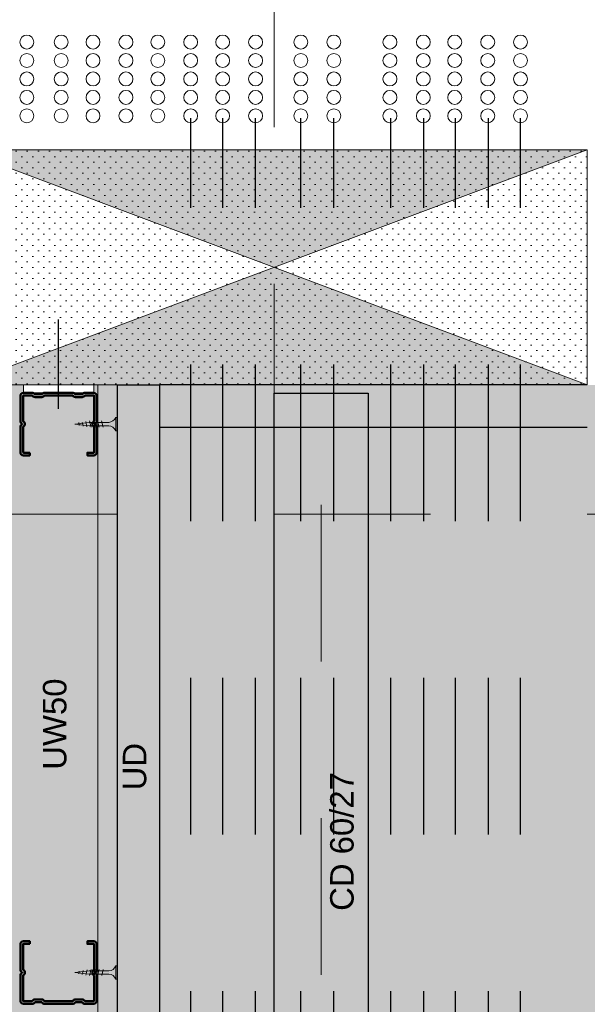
# Model space of a CAD drawing. Header units: metres. Extents: x -1.1 to 13.1, y -2.2 to 1.8.
# Tile 20 of 59: x 3.319 to 3.681, y -1.57 to -0.941. Entities that reach past the tile are written whole.
import ezdxf

# ---------------------------------------------------------------- set-up
doc = ezdxf.new("R2010")
doc.units = ezdxf.units.M
doc.header["$MEASUREMENT"] = 0
for name, pattern in [('Schnittlinie', [0.06, 0.03, -0.015, 0, -0.015]), ('Strichlinie eng', [0.023, 0.015, -0.008]), ('Untersicht', [0.02, 0.015, -0.005]), ('Wipeout_Contour', [1, 0, -1])]:
    doc.linetypes.add(name, pattern=pattern)
for name, color, linetype in [('152 - Bemaßung_ Beschriftung.Ausbau', 7, 'Continuous'), ('201 - Marker.Schnitt - versteckt Grundriss u. Detail SD', 7, 'Continuous'), ('608 - Struktur.Träger', 7, 'Continuous'), ('650 - Abdeckung.Fußboden Aufbau', 7, 'Continuous'), ('653 - Abdeckung.TB Verkofferung', 7, 'Continuous'), ('660 - Unterkonstruktion.Trockenbau', 7, 'Continuous'), ('804 - HKLSE.Elektrik', 7, 'Continuous'), ('Neubau_606 - Struktur.Wand Innen Ausbau', 7, 'Continuous')]:
    doc.layers.add(name, color=color, linetype=linetype)
doc.styles.add('ERSTELLTER_STIL_1', font='txt')
doc.dimstyles.new('ERSTELLTER_STIL__2', dxfattribs={"dimtxt": 0.02, "dimasz": 0.01064, "dimexe": 0.18, "dimexo": 0.0625, "dimgap": 0, "dimtad": 1, "dimtih": 1, "dimtoh": 1, "dimzin": 0, "dimdsep": 46, "dimtxsty": 'ERSTELLTER_STIL_1', "dimblk": 'ARROWHEAD_2', "dimblk1": 'ARROWHEAD_2', "dimblk2": 'ARROWHEAD_2', "dimcen": 0.09, "dimse1": 1, "dimse2": 1, "dimclrd": 7, "dimclre": 7, "dimclrt": 7, "dimazin": 0, "dimtfac": 1, "dimtdec": 4, "dimtmove": 0, "dimatfit": 3, "dimfxl": 1, "dimtolj": 1, "dimtzin": 0, "dimarcsym": 0})
doc.dimstyles.new('ERSTELLTER_STIL__4', dxfattribs={"dimtxt": 0.18, "dimasz": 0.001824, "dimexe": 0.18, "dimexo": 0.0625, "dimgap": 0, "dimtad": 0, "dimtih": 1, "dimtoh": 1, "dimdec": 4, "dimzin": 0, "dimdsep": 46, "dimcen": 0.09, "dimadec": 0, "dimazin": 0, "dimtfac": 1, "dimtdec": 4, "dimtmove": 0, "dimatfit": 3, "dimldrblk": 'ARROWHEAD_11', "dimfxl": 1, "dimtolj": 1, "dimtzin": 0, "dimarcsym": 0})

# ---------------------------------------------------------------- blocks, each defined once
blk = doc.blocks.new('*D256')
at = {"layer": '152 - Bemaßung_ Beschriftung.Ausbau', "color": 7, "linetype": 'Continuous', "lineweight": 9}
for p, q in [((3.28091, -0.86169), (3.28091, -0.84069)), ((3.68091, -0.86169), (3.68091, -0.84069)), ((3.28495, -0.84419), (3.27687, -0.85819)), ((3.68495, -0.84419), (3.67687, -0.85819)), ((3.28091, -0.85119), (3.68091, -0.85119))]:
    blk.add_line(p, q, dxfattribs=at)
at = {"color": 254, "linetype": 'Wipeout_Contour', "lineweight": 0, "ltscale": 14.465848}
blk.add_wipeout([(3.46213, -0.85079), (3.49969, -0.85079), (3.49969, -0.82359), (3.46213, -0.82359)], dxfattribs=at).dxf.layer = '152 - Bemaßung_ Beschriftung.Ausbau'
at = {"layer": '152 - Bemaßung_ Beschriftung.Ausbau', "color": 7, "lineweight": 9, "insert": (3.46573, -0.84719), "char_height": 0.02, "attachment_point": 7, "style": 'ERSTELLTER_STIL_1'}
blk.add_mtext('\\A1;{\\pql;\\fArial|b0|i0|c0|p38;40}', dxfattribs=at)
blk = doc.blocks.new('ARROWHEAD_2')
at = {"color": 0, "linetype": 'Continuous', "lineweight": 0}
for p, q in [((-0.378, -0.655), (0.378, 0.655)), ((0, 0), (-1, 0))]:
    blk.add_line(p, q, dxfattribs=at)
blk = doc.blocks.new('*D257')
at = {"layer": '152 - Bemaßung_ Beschriftung.Ausbau', "color": 7, "linetype": 'Continuous', "lineweight": 9}
for p, q in [((3.68091, -0.86169), (3.68091, -0.84069)), ((3.78091, -0.86169), (3.78091, -0.84069)), ((3.68495, -0.84419), (3.67687, -0.85819)), ((3.78495, -0.84419), (3.77687, -0.85819)), ((3.68091, -0.85119), (3.78091, -0.85119))]:
    blk.add_line(p, q, dxfattribs=at)
at = {"color": 254, "linetype": 'Wipeout_Contour', "lineweight": 0, "ltscale": 15.430357}
blk.add_wipeout([(3.71213, -0.85079), (3.74969, -0.85079), (3.74969, -0.82359), (3.71213, -0.82359)], dxfattribs=at).dxf.layer = '152 - Bemaßung_ Beschriftung.Ausbau'
at = {"layer": '152 - Bemaßung_ Beschriftung.Ausbau', "color": 7, "lineweight": 9, "insert": (3.71573, -0.84719), "char_height": 0.02, "attachment_point": 7, "style": 'ERSTELLTER_STIL_1'}
blk.add_mtext('\\A1;{\\pql;\\fArial|b0|i0|c0|p38;10}', dxfattribs=at)
blk = doc.blocks.new('ARROWHEAD_11')
at = {"color": 0, "linetype": 'Continuous', "lineweight": 0}
blk.add_line((0, 0), (-1, 0), dxfattribs=at)
at = {"color": 0, "linetype": 'Continuous', "lineweight": 0, "const_width": 0.25, "flags": 128}
blk.add_lwpolyline([(-0.125, 0, 1), (0.125, 0, 1)], format="xyb", close=True, dxfattribs=at)

msp = doc.modelspace()

# ---------------------------------------------------------------- hatches: boundary and pattern name
at = {"layer": '653 - Abdeckung.TB Verkofferung', "linetype": 'Continuous', "lineweight": 5}
h = msp.add_hatch(dxfattribs=at)
h.set_pattern_fill('Gips_0003', style=0, pattern_type=2)
h.set_pattern_definition([(45, (0, 0), (-0.003535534, 0.003535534), [0, -0.005])])
h.paths.add_polyline_path([(3.28091, -1.02449), (3.68091, -1.02449), (3.68091, -1.17449), (3.28091, -1.17449)])
at = {"layer": '653 - Abdeckung.TB Verkofferung', "linetype": 'Continuous', "lineweight": 0, "true_color": 0x5f5f5f}
msp.add_hatch(color=251, dxfattribs=at).paths.add_polyline_path([(2.88091, -1.03699), (3.08091, -1.03699), (3.08091, -1.17449), (4.08091, -1.17449), (4.08091, -1.25699), (2.88091, -1.25699)])
at = {"layer": '653 - Abdeckung.TB Verkofferung', "linetype": 'Continuous', "lineweight": 0, "true_color": 0x2f2f2f}
msp.add_hatch(color=250, dxfattribs=at).paths.add_polyline_path([(3.08091, -1.25699), (4.08091, -1.25699), (4.08091, -1.63699), (3.08091, -1.63699)])
at = {"layer": 'Neubau_606 - Struktur.Wand Innen Ausbau', "linetype": 'Continuous', "lineweight": 0, "true_color": 0x3f1a1a}
for points in [[(3.68091, -1.02449), (3.28091, -1.02449), (3.48091, -1.09949)], [(3.28091, -1.17449), (3.68091, -1.17449), (3.48091, -1.09949)]]:
    msp.add_hatch(color=19, dxfattribs=at).paths.add_polyline_path(points)

# ---------------------------------------------------------------- linework, layer by layer
at = {"layer": '201 - Marker.Schnitt - versteckt Grundriss u. Detail SD', "color": 7, "linetype": 'Schnittlinie', "lineweight": 13}
msp.add_line((3.48091, 1.69001), (3.48091, -2.08399), dxfattribs=at)
at = {"layer": '608 - Struktur.Träger', "color": 7, "linetype": 'Untersicht', "lineweight": 13}
msp.add_line((2.88091, -1.25699), (4.08091, -1.25699), dxfattribs=at)
at = {"layer": '650 - Abdeckung.Fußboden Aufbau', "color": 7, "linetype": 'Continuous', "lineweight": 13}
msp.add_lwpolyline([(3.68091, -1.17449), (3.38089, -1.17449)], dxfattribs=at)
at = {"layer": '653 - Abdeckung.TB Verkofferung', "color": 1, "linetype": 'Continuous', "lineweight": 9, "flags": 128}
msp.add_lwpolyline([(3.28091, -1.02449), (3.68091, -1.02449), (3.68091, -1.17449), (3.28091, -1.17449)], close=True, dxfattribs=at)
at = {"layer": '653 - Abdeckung.TB Verkofferung', "color": 1, "linetype": 'Continuous', "lineweight": 25, "flags": 128}
for points in [[(3.3809, -1.17449), (3.4079, -1.17449), (3.4079, -1.65899), (3.3809, -1.65899)], [(3.48091, -1.17965), (3.54091, -1.17965), (3.54091, -1.95105), (3.48091, -1.95105)]]:
    msp.add_lwpolyline(points, close=True, dxfattribs=at)
msp.add_lwpolyline([(3.68091, -1.17449), (3.4079, -1.17449), (3.4079, -1.20149), (3.68091, -1.20149)], dxfattribs=at)
at = {"layer": '653 - Abdeckung.TB Verkofferung', "color": 1, "linetype": 'Strichlinie eng', "lineweight": 18, "flags": 128}
msp.add_lwpolyline([(3.51091, -1.95105), (3.51091, -1.17965)], dxfattribs=at)
at = {"layer": '653 - Abdeckung.TB Verkofferung', "color": 92, "linetype": 'Continuous', "lineweight": 13, "true_color": 0x00be00}
for centre in [(3.32315, -0.95567), (3.345, -0.95567), (3.36536, -0.95567), (3.38639, -0.95567), (3.40674, -0.95567), (3.42771, -0.95567), (3.44813, -0.95567), (3.46916, -0.95567), (3.49804, -0.95567), (3.51908, -0.95567), (3.55491, -0.95567), (3.57622, -0.95567), (3.59626, -0.95567), (3.61733, -0.95567), (3.63823, -0.95567), (3.32315, -0.96743), (3.345, -0.96743), (3.36536, -0.96743), (3.38639, -0.96743), (3.40674, -0.96743), (3.42771, -0.96743), (3.44813, -0.96743), (3.46916, -0.96743), (3.49804, -0.96743), (3.51908, -0.96743), (3.55491, -0.96743), (3.57622, -0.96743), (3.59626, -0.96743), (3.61733, -0.96743), (3.63823, -0.96743), (3.32315, -0.97923), (3.345, -0.97923), (3.36536, -0.97923), (3.38639, -0.97923), (3.40674, -0.97923), (3.42771, -0.97923), (3.44813, -0.97923), (3.46916, -0.97923), (3.49804, -0.97923), (3.51908, -0.97923), (3.55491, -0.97923), (3.57622, -0.97923), (3.59626, -0.97923), (3.61733, -0.97923), (3.63823, -0.97923), (3.32315, -0.99099), (3.345, -0.99099), (3.36536, -0.99099), (3.38639, -0.99099), (3.40674, -0.99099), (3.42771, -0.99099), (3.44813, -0.99099), (3.46916, -0.99099), (3.49804, -0.99099), (3.51908, -0.99099), (3.55491, -0.99099), (3.57622, -0.99099), (3.59626, -0.99099), (3.61733, -0.99099), (3.63823, -0.99099), (3.32315, -1.00278), (3.345, -1.00278), (3.36536, -1.00278), (3.38639, -1.00278), (3.40674, -1.00278), (3.42771, -1.00278), (3.44813, -1.00278), (3.46916, -1.00278), (3.49804, -1.00278), (3.51908, -1.00278), (3.55491, -1.00278), (3.57622, -1.00278), (3.59626, -1.00278), (3.61733, -1.00278), (3.63823, -1.00278)]:
    msp.add_circle(centre, 0.00445, dxfattribs=at)
at = {"layer": '660 - Unterkonstruktion.Trockenbau', "color": 7, "linetype": 'Continuous', "lineweight": 5}
for p, q in [((3.35623, -1.19854), (3.35649, -1.20034)), ((3.35847, -1.19821), (3.359, -1.20081)), ((3.3607, -1.19784), (3.36151, -1.20128)), ((3.36308, -1.19749), (3.36408, -1.20149)), ((3.36568, -1.19749), (3.36668, -1.20149)), ((3.36828, -1.19749), (3.36928, -1.20149)), ((3.37088, -1.19749), (3.37188, -1.20149)), ((3.37988, -1.19524), (3.37988, -1.20374)), ((3.3799, -1.55373), (3.3799, -1.54523)), ((3.35625, -1.55042), (3.35651, -1.54863)), ((3.35849, -1.55075), (3.35902, -1.54816)), ((3.36072, -1.55112), (3.36153, -1.54769)), ((3.3631, -1.55148), (3.3641, -1.54748)), ((3.3657, -1.55148), (3.3667, -1.54748)), ((3.3683, -1.55148), (3.3693, -1.54748)), ((3.3709, -1.55148), (3.3719, -1.54748))]:
    msp.add_line(p, q, dxfattribs=at)
at = {"layer": '660 - Unterkonstruktion.Trockenbau', "color": 7, "linetype": 'Continuous', "lineweight": 5, "flags": 128}
for points in [[(3.36281, -1.20062), (3.37538, -1.20062, -0.304192), (3.37988, -1.20374), (3.38088, -1.20374), (3.38088, -1.19524), (3.37988, -1.19524, -0.304191), (3.37538, -1.19837), (3.36281, -1.19837), (3.35367, -1.19949)], [(3.36283, -1.54835), (3.3754, -1.54835, 0.304192), (3.3799, -1.54523), (3.3809, -1.54523), (3.3809, -1.55373), (3.3799, -1.55373, 0.304191), (3.3754, -1.5506), (3.36283, -1.5506), (3.35369, -1.54948)]]:
    msp.add_lwpolyline(points, format="xyb", close=True, dxfattribs=at)
at = {"layer": '660 - Unterkonstruktion.Trockenbau', "color": 7, "linetype": 'Continuous', "lineweight": 50, "flags": 128}
msp.add_lwpolyline([(3.32498, -1.53123), (3.32498, -1.52948), (3.32098, -1.52948, 0.414214), (3.31898, -1.53148), (3.31898, -1.54753, 0.267949), (3.31998, -1.54926, -0.57735), (3.31998, -1.54969, 0.267949), (3.31898, -1.55142), (3.31898, -1.56748, 0.414214), (3.32098, -1.56948), (3.32648, -1.56948, 0.250492), (3.32814, -1.56859, -0.250492), (3.32835, -1.56848), (3.33261, -1.56848, -0.250492), (3.33281, -1.56859, 0.250492), (3.33448, -1.56948), (3.35228, -1.56948, 0.250492), (3.35394, -1.56859, -0.250492), (3.35415, -1.56848), (3.35841, -1.56848, -0.250492), (3.35861, -1.56859, 0.250492), (3.36028, -1.56948), (3.36578, -1.56948, 0.414214), (3.36778, -1.56748), (3.36778, -1.55142, 0.267949), (3.36678, -1.54969, -0.57735), (3.36678, -1.54926, 0.267949), (3.36778, -1.54753), (3.36778, -1.53148, 0.414214), (3.36578, -1.52948), (3.36178, -1.52948), (3.36178, -1.53123), (3.36578, -1.53123, -0.414214), (3.36603, -1.53148), (3.36603, -1.54753, -0.267949), (3.3659, -1.54774, 0.57735), (3.3659, -1.55121, -0.267949), (3.36603, -1.55142), (3.36603, -1.56748, -0.414214), (3.36578, -1.56773), (3.36028, -1.56773, -0.250492), (3.36007, -1.56761, 0.250492), (3.35841, -1.56673), (3.35415, -1.56673, 0.250492), (3.35248, -1.56761, -0.250492), (3.35228, -1.56773), (3.33448, -1.56773, -0.250492), (3.33427, -1.56761, 0.250492), (3.33261, -1.56673), (3.32835, -1.56673, 0.250492), (3.32668, -1.56761, -0.250492), (3.32648, -1.56773), (3.32098, -1.56773, -0.414214), (3.32073, -1.56748), (3.32073, -1.55142, -0.267949), (3.32085, -1.55121, 0.57735), (3.32085, -1.54774, -0.267949), (3.32073, -1.54753), (3.32073, -1.53148, -0.414214), (3.32098, -1.53123)], format="xyb", close=True, dxfattribs=at)
at = {"layer": '804 - HKLSE.Elektrik', "color": 92, "linetype": 'Strichlinie eng', "lineweight": 25, "true_color": 0x00be00, "flags": 128}
for points in [[(3.42778, -1.86137), (3.42778, -1.00427)], [(3.44813, -1.86137), (3.44813, -1.00427)], [(3.46916, -1.86137), (3.46916, -1.00427)], [(3.49804, -1.86137), (3.49804, -1.00427)], [(3.51908, -1.86137), (3.51908, -1.00427)], [(3.55546, -1.86137), (3.55546, -1.00427)], [(3.57649, -1.86137), (3.57649, -1.00427)], [(3.59684, -1.86137), (3.59684, -1.00427)], [(3.61788, -1.86137), (3.61788, -1.00427)], [(3.63823, -1.86137), (3.63823, -1.00427)]]:
    msp.add_lwpolyline(points, dxfattribs=at)
at = {"layer": 'Neubau_606 - Struktur.Wand Innen Ausbau', "color": 1, "linetype": 'Continuous', "lineweight": 9}
for p, q in [((3.68091, -1.17449), (3.28091, -1.02449)), ((3.28091, -1.17449), (3.68091, -1.02449))]:
    msp.add_line(p, q, dxfattribs=at)
at = {"layer": 'Neubau_606 - Struktur.Wand Innen Ausbau', "color": 1, "linetype": 'Continuous', "lineweight": 5}
for p, q in [((3.3684, -1.56947), (3.36838, -1.17449)), ((3.3684, -1.61947), (3.3684, -1.56947))]:
    msp.add_line(p, q, dxfattribs=at)
at = {"layer": 'Neubau_606 - Struktur.Wand Innen Ausbau', "color": 1, "linetype": 'Continuous', "lineweight": 9, "flags": 128}
for points in [[(3.68091, -1.02449), (3.28091, -1.02449)], [(3.68091, -1.17449), (3.68091, -1.16199)], [(3.28091, -1.17449), (3.68091, -1.17449)]]:
    msp.add_lwpolyline(points, dxfattribs=at)
at = {"layer": 'Neubau_606 - Struktur.Wand Innen Ausbau', "color": 1, "linetype": 'Continuous', "lineweight": 5}
for points in [[(3.36838, -1.17449), (3.31838, -1.17449)], [(3.3809, -1.63197), (3.38088, -1.17449)]]:
    msp.add_lwpolyline(points, dxfattribs=at)
at = {"layer": 'Neubau_606 - Struktur.Wand Innen Ausbau', "color": 1, "linetype": 'Continuous', "lineweight": 13}
msp.add_lwpolyline([(3.38088, -1.17449), (3.68091, -1.17449)], dxfattribs=at)

# ---------------------------------------------------------------- texts
at = {"layer": '152 - Bemaßung_ Beschriftung.Ausbau', "color": 7, "linetype": 'Continuous', "lineweight": 9, "char_height": 0.015, "rotation": 90, "style": 'ERSTELLTER_STIL_1'}
for s, insert, attachment_point in [('\\A1;{\\pql;\\fArial|b0|i0|c0|p38;U\\fArial|b0|i0|c0|p38;W50}', (3.34859, -1.42006), 7), ('\\A1;{\\pqr;\\fArial|b0|i0|c0|p38;UD}', (3.39957, -1.40295), 9), ('\\A1;{\\pqr;\\fArial|b0|i0|c0|p38;C\\fArial|b0|i0|c0|p38;D 60/27}', (3.53195, -1.42162), 9)]:
    msp.add_mtext(s, dxfattribs=dict(at, insert=insert, attachment_point=attachment_point))

# ---------------------------------------------------------------- next in the draw order: dimensions: what is measured, and where the dimension line sits
at = {"layer": '152 - Bemaßung_ Beschriftung.Ausbau', "color": 7, "linetype": 'Continuous', "lineweight": 9}
dim = msp.add_linear_dim(base=(3.68091, -0.85119), p1=(3.28091, -1.00449), p2=(3.68091, -1.00449), dimstyle='ERSTELLTER_STIL__2', dxfattribs=at)
dim.commit()
dim.dimension.update_dxf_attribs({"geometry": '*D256', "text_midpoint": (3.48098, -0.83719), "dimtype": 160})

# ---------------------------------------------------------------- next in the draw order: wipeouts: each hides what was drawn before it
at = {"color": 254, "linetype": 'Wipeout_Contour', "lineweight": 0, "ltscale": 14.324261}
msp.add_wipeout([(3.36578, -1.17949), (3.36578, -1.17449), (3.32098, -1.17449), (3.32098, -1.17949)], dxfattribs=at).dxf.layer = '660 - Unterkonstruktion.Trockenbau'

# ---------------------------------------------------------------- next in the draw order: linework, layer by layer
at = {"layer": '653 - Abdeckung.TB Verkofferung', "color": 7, "linetype": 'Continuous', "lineweight": 25}
msp.add_line((3.34338, -1.18971), (3.34338, -1.13264), dxfattribs=at)
at = {"layer": '660 - Unterkonstruktion.Trockenbau', "color": 7, "linetype": 'Continuous', "lineweight": 5, "flags": 128}
msp.add_lwpolyline([(3.36578, -1.17949), (3.36578, -1.17449), (3.32098, -1.17449), (3.32098, -1.17949)], close=True, dxfattribs=at)
at = {"layer": '660 - Unterkonstruktion.Trockenbau', "color": 7, "linetype": 'Continuous', "lineweight": 50, "flags": 128}
msp.add_lwpolyline([(3.32498, -1.21774), (3.32498, -1.21949), (3.32098, -1.21949, -0.414214), (3.31898, -1.21749), (3.31898, -1.20144, -0.267949), (3.31998, -1.19971, 0.57735), (3.31998, -1.19927, -0.267949), (3.31898, -1.19754), (3.31898, -1.18149, -0.414214), (3.32098, -1.17949), (3.32648, -1.17949, -0.250492), (3.32814, -1.18038, 0.250492), (3.32835, -1.18049), (3.33261, -1.18049, 0.250492), (3.33281, -1.18038, -0.250492), (3.33448, -1.17949), (3.35228, -1.17949, -0.250492), (3.35394, -1.18038, 0.250492), (3.35415, -1.18049), (3.35841, -1.18049, 0.250492), (3.35861, -1.18038, -0.250492), (3.36028, -1.17949), (3.36578, -1.17949, -0.414214), (3.36778, -1.18149), (3.36778, -1.19754, -0.267949), (3.36678, -1.19927, 0.57735), (3.36678, -1.19971, -0.267949), (3.36778, -1.20144), (3.36778, -1.21749, -0.414214), (3.36578, -1.21949), (3.36178, -1.21949), (3.36178, -1.21774), (3.36578, -1.21774, 0.414214), (3.36603, -1.21749), (3.36603, -1.20144, 0.267949), (3.3659, -1.20122, -0.57735), (3.3659, -1.19776, 0.267949), (3.36603, -1.19754), (3.36603, -1.18149, 0.414214), (3.36578, -1.18124), (3.36028, -1.18124, 0.250492), (3.36007, -1.18135, -0.250492), (3.35841, -1.18224), (3.35415, -1.18224, -0.250492), (3.35248, -1.18135, 0.250492), (3.35228, -1.18124), (3.33448, -1.18124, 0.250492), (3.33427, -1.18135, -0.250492), (3.33261, -1.18224), (3.32835, -1.18224, -0.250492), (3.32668, -1.18135, 0.250492), (3.32648, -1.18124), (3.32098, -1.18124, 0.414214), (3.32073, -1.18149), (3.32073, -1.19754, 0.267949), (3.32085, -1.19776, -0.57735), (3.32085, -1.20122, 0.267949), (3.32073, -1.20144), (3.32073, -1.21749, 0.414214), (3.32098, -1.21774)], format="xyb", close=True, dxfattribs=at)

# ---------------------------------------------------------------- next in the draw order: dimensions: what is measured, and where the dimension line sits
at = {"layer": '152 - Bemaßung_ Beschriftung.Ausbau', "color": 7, "linetype": 'Continuous', "lineweight": 9}
dim = msp.add_linear_dim(base=(3.78091, -0.85119), p1=(3.68091, -1.00449), p2=(3.78091, 0.91051), dimstyle='ERSTELLTER_STIL__2', dxfattribs=at)
dim.commit()
dim.dimension.update_dxf_attribs({"geometry": '*D257', "text_midpoint": (3.73098, -0.83719), "dimtype": 160})

# ---------------------------------------------------------------- next in the draw order: leaders
at = {"layer": '152 - Bemaßung_ Beschriftung.Ausbau', "color": 7, "linetype": 'Continuous', "lineweight": 9, "annotation_type": 0, "has_hookline": 1, "hookline_direction": 1, "text_width": 0.35881}
msp.add_leader([(4.03589, -1.03699), (4.03589, -0.74254), (2.78608, -0.74254)], dimstyle='ERSTELLTER_STIL__4', dxfattribs=at)

doc.saveas('drawing.dxf')
